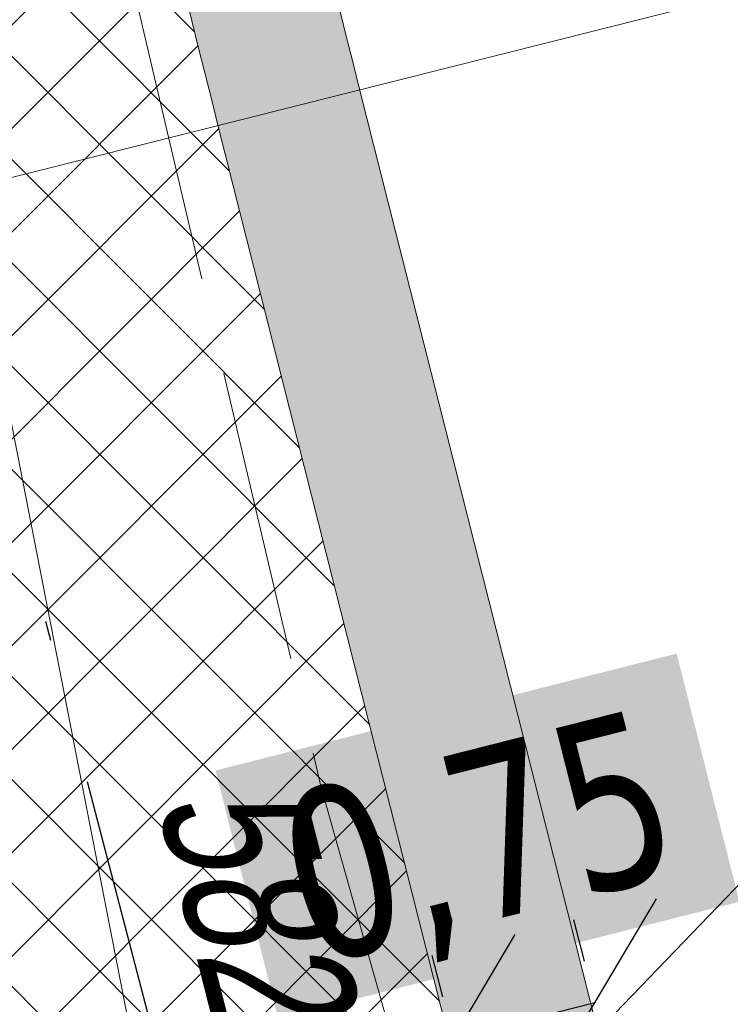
# Model space of a CAD drawing. Header units: metres. Extents: x 7403618 to 7449367, y 5479833 to 5516047.
# Tile 10 of 72: x 7448973.81 to 7448977.46, y 5479898.75 to 5479903.8. Entities that reach past the tile are written whole.
import ezdxf

# ---------------------------------------------------------------- set-up
doc = ezdxf.new("R2010")
doc.units = ezdxf.units.M
doc.header["$MEASUREMENT"] = 0
for name, pattern in [('0.5_0.5', [1, 0.5, -0.5]), ('3_SUWP', [0]), ('DASHDOT', [1, 0.5, -0.25, 0, -0.25]), ('KTJZ01-500', [2, 1.5, -0.5])]:
    doc.linetypes.add(name, pattern=pattern)
doc.layers.get('0').update_dxf_attribs({"linetype": 'CONTINUOUS', "lineweight": 9})
doc.layers.get('Defpoints').update_dxf_attribs({"linetype": 'CONTINUOUS'})
for name, color, linetype, lineweight in [('kilometraż', 251, 'CONTINUOUS', 9), ('KTJZ01', 7, 'CONTINUOUS', 15), ('mdcp', 253, 'CONTINUOUS', 5), ('OSIE', 30, 'DASHDOT', 30), ('RTPW02', 7, 'CONTINUOUS', 15), ('SUWP_L_0', 5, '3_SUWP', 18), ('wodociag_proj', 150, 'CONTINUOUS', 25), ('Wymiary', 5, 'CONTINUOUS', 13)]:
    doc.layers.add(name, color=color, linetype=linetype, lineweight=lineweight)
doc.styles.get("Standard").update_dxf_attribs({"font": 'verdana.ttf', "width": 0.75})
doc.styles.add('Style-WORKING_1250 I 0.20944', font='WORKING_1250.shx', dxfattribs={"oblique": 12})
doc.dimstyles.new('RZUT', dxfattribs={"dimscale": 0.35, "dimtxt": 2.5, "dimasz": 2.5, "dimexe": 1.25, "dimexo": 0.625, "dimgap": 1, "dimtad": 1, "dimzin": 1, "dimtxsty": 'Standard', "dimblk": 'OBLIQUE', "dimcen": 2.5, "dimadec": 0, "dimazin": 0, "dimtfac": 1, "dimtmove": 0, "dimatfit": 3, "dimfxl": 1, "dimtfill": 2, "dimtfillclr": 256, "dimarcsym": 0})
pattern_1 = [(45, (0, 0), (-0.2651650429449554, 0.2651650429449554), []), (135, (0, 0), (-0.2651650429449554, -0.2651650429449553), [])]

# ---------------------------------------------------------------- blocks, each defined once
blk = doc.blocks.new('RTPW02_1')
at = {"linetype": 'ByBlock', "lineweight": -2}
h = blk.add_hatch(color=0, dxfattribs=at)
edge = h.paths.add_edge_path()
edge.add_arc((0, 0), 0.045, 0, 360)
blk = doc.blocks.new('MDCP_borek')
at = {"layer": 'KTJZ01', "color": 252, "linetype": 'KTJZ01-500', "lineweight": 13, "true_color": 0x939598, "flags": 128}
blk.add_lwpolyline([(39.62273959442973, -60.19313309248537), (40.36273959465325, -66.12313309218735), (41.66273959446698, -74.25313309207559), (43.94273959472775, -83.95313309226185), (45.91273959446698, -90.9131330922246), (46.97273959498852, -91.80313309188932), (50.36273959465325, -93.70313309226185), (54.42273959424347, -93.29313309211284), (62.45273959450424, -91.12313309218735), (68.39273959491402, -89.68313309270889), (75.072739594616, -87.96313309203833), (85.85273959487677, -85.12313309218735), (92.52273959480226, -83.30313309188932), (95.38273959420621, -82.47313309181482), (101.572739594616, -80.4931330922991), (108.092739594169, -78.25313309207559), (116.3727395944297, -75.22313309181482), (124.5127395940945, -71.63313309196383), (131.7427395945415, -68.64313309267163), (141.592739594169, -64.19313309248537), (144.0227395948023, -62.90313309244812), (147.1827395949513, -61.28313309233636), (151.2627395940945, -59.06313309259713), (156.7927395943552, -55.92313309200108), (162.092739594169, -52.78313309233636), (168.2427395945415, -48.77313309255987), (176.892739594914, -42.83313309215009), (185.5427395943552, -36.80313309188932), (192.9327395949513, -31.89313309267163), (197.4527395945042, -29.22313309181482), (201.1927395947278, -26.98313309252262)], dxfattribs=at)
blk.add_lwpolyline([(39.62273959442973, -60.19313309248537), (40.36273959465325, -66.12313309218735), (41.66273959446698, -74.25313309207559), (43.94273959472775, -83.95313309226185), (45.91273959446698, -90.9131330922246), (46.97273959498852, -91.80313309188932), (50.36273959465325, -93.70313309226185), (54.42273959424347, -93.29313309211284), (62.45273959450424, -91.12313309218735), (68.39273959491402, -89.68313309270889), (75.072739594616, -87.96313309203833), (85.85273959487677, -85.12313309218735), (92.52273959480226, -83.30313309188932), (95.38273959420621, -82.47313309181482), (101.572739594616, -80.4931330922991), (108.092739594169, -78.25313309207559), (116.3727395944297, -75.22313309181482), (124.5127395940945, -71.63313309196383), (131.7427395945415, -68.64313309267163), (141.592739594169, -64.19313309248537), (144.0227395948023, -62.90313309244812), (147.1827395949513, -61.28313309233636), (151.2627395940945, -59.06313309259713), (156.7927395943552, -55.92313309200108), (162.092739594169, -52.78313309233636), (168.2427395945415, -48.77313309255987), (176.892739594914, -42.83313309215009), (185.5427395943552, -36.80313309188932), (192.9327395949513, -31.89313309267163), (197.4527395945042, -29.22313309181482), (201.1927395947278, -26.98313309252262)], dxfattribs=at)
at = {"layer": 'SUWP_L_0', "linetype": 'Continuous', "lineweight": 13}
blk.add_line((41.19273959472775, -76.15313309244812), (43.20273959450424, -86.43313309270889), dxfattribs=at)
blk.add_line((41.19273959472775, -76.15313309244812), (43.20273959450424, -86.43313309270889), dxfattribs=at)
at = {"layer": 'RTPW02', "color": 252, "linetype": 'Continuous', "lineweight": 13, "true_color": 0x939598}
blk.add_blockref('RTPW02_1', (43.94273959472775, -83.95313309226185), dxfattribs=at)
blk.add_blockref('RTPW02_1', (43.94273959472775, -83.95313309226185), dxfattribs=at)
at = {"layer": 'RTPW02', "color": 252, "linetype": 'Continuous', "lineweight": 13, "true_color": 0x939598, "style": 'Style-WORKING_1250 I 0.20944', "oblique": 12, "width": 0.725}
blk.add_text('582.76', height=0.75, rotation=284.3035494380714, dxfattribs=at).set_placement((43.09783280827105, -84.02245810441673))
blk.add_text('582.76', height=0.75, rotation=284.3035494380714, dxfattribs=at).set_placement((43.09783280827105, -84.02245810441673))
blk = doc.blocks.new('_Oblique')
at = {"color": 0, "linetype": 'ByBlock', "lineweight": -2}
blk.add_line((-0.5, -0.5), (0.5, 0.5), dxfattribs=at)
blk = doc.blocks.new('*D48')
at = {"layer": 'Defpoints', "color": 0, "transparency": 16777216}
for p in [(7448976.766644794, 5479898.761221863), (7448976.766644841, 5479898.761221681), (7448976.039576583, 5479898.577180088)]:
    blk.add_point(p, dxfattribs=at)
at = {"layer": 'Wymiary', "color": 0, "lineweight": -2, "transparency": 16777216}
for p, q in [((7448976.712966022, 5479898.973283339), (7448976.659287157, 5479899.18534518)), ((7448975.985897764, 5479898.789241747), (7448975.932218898, 5479899.001303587)), ((7448976.039576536, 5479898.57718027), (7448976.766644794, 5479898.761221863))]:
    blk.add_line(p, q, dxfattribs=at)
at = {"layer": 'Wymiary', "color": 0, "lineweight": -2, "transparency": 16777216, "xscale": 0.875, "yscale": 0.875, "zscale": 0.875}
for p, rotation in [((7448976.766644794, 5479898.761221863), 14.2048168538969), ((7448976.039576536, 5479898.57718027), 194.2048168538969)]:
    blk.add_blockref('_Oblique', p, dxfattribs=dict(at, rotation=rotation))
at = {"layer": 'Wymiary', "color": 0, "transparency": 16777216, "insert": (7448976.18102672, 5479899.546558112), "char_height": 0.875, "attachment_point": 5, "rotation": 14.204816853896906, "bg_fill": 1, "box_fill_scale": 1.25, "bg_fill_color": 256, "bg_fill_true_color": 16448250, "bg_fill_transparency": 0}
blk.add_mtext('0,75', dxfattribs=at)

msp = doc.modelspace()

# ---------------------------------------------------------------- hatches: boundary and pattern name
at = {"true_color": 0xf26722, "transparency": 33554597}
h = msp.add_hatch(dxfattribs=at)
h.set_pattern_fill('ANSI37', color=30, scale=3)
h.set_pattern_definition(pattern_1)
edge = h.paths.add_edge_path()
edge.add_arc((7448963.940824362, 5480132.365343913), 242.5000375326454, 304.1261980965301, 304.5532540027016)
edge.add_line((7449101.480051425, 5479932.642462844), (7449105.952373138, 5479935.722328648))
edge.add_line((7449105.952373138, 5479935.722328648), (7449113.157132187, 5479940.683768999))
edge.add_line((7449113.157132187, 5479940.683768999), (7449113.287449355, 5479940.773631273))
edge.add_arc((7449185.601831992, 5479835.764782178), 127.4999149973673, 114.49688176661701, 124.55325567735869, ccw=False)
edge.add_arc((7449136.46357333, 5479943.596417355), 9.000000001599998, 11.986846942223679, 114.47580315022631, ccw=False)
edge.add_arc((7449048.761343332, 5479928.374101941), 98.00778045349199, 10.04311602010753, 21.91673949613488)
edge.add_line((7449139.68583123, 5479964.956372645), (7449139.261919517, 5479965.675018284))
edge.add_arc((7449132.331157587, 5479964.692908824), 6.999999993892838, -34.024955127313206, 8.06528452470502, ccw=False)
edge.add_arc((7449132.331157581, 5479964.692908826), 7.000000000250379, 292.5956827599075, 325.97504488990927, ccw=False)
edge.add_line((7449135.020737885, 5479958.230234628), (7449134.691964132, 5479958.093900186))
edge.add_arc((7449185.601877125, 5479835.764710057), 132.4999999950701, 112.5956828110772, 124.5532540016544)
edge.add_line((7449110.451589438, 5479944.891628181), (7449098.64419138, 5479936.760459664))
edge.add_arc((7448963.940845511, 5480132.365312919), 237.5000000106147, 302.90328795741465, 304.5532540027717, ccw=False)
edge.add_line((7449092.95622043, 5479932.96299839), (7449087.576032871, 5479929.566326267))
edge.add_line((7449087.576032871, 5479929.566326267), (7449087.407217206, 5479929.446884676))
edge.add_arc((7449019.272443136, 5480045.857529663), 134.884341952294, 299.91552251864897, 300.340300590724, ccw=False)
edge.add_line((7449086.542310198, 5479928.944952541), (7449085.730183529, 5479928.469243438))
edge.add_line((7449085.730183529, 5479928.469243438), (7449084.870686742, 5479927.95830838))
edge.add_arc((7448963.940845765, 5480132.365312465), 237.4999994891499, 298.3133183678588, 300.60911080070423, ccw=False)
edge.add_arc((7448968.112777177, 5480124.354762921), 228.4690927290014, 296.67637348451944, 298.3450460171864, ccw=False)
edge.add_arc((7448963.940847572, 5480132.365308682), 237.4999952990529, 294.4781839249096, 296.70810114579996, ccw=False)
edge.add_line((7449062.348194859, 5479916.212025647), (7449062.343222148, 5479916.213892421))
edge.add_arc((7448969.571637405, 5480119.182714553), 223.1656552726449, 292.65404222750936, 294.5638643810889, ccw=False)
edge.add_line((7449055.527446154, 5479913.234884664), (7449054.431496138, 5479912.780039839))
edge.add_arc((7449067.390322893, 5479878.716682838), 36.44507485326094, 110.8284690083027, 113.5457394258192)
edge.add_line((7449052.831206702, 5479912.127393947), (7449052.831217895, 5479912.1273673))
edge.add_line((7449052.831217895, 5479912.1273673), (7449051.895513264, 5479911.7520168))
edge.add_line((7449051.895513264, 5479911.7520168), (7449050.962452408, 5479911.382304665))
edge.add_arc((7448963.940845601, 5480132.365312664), 237.4999997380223, 284.7156754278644, 291.4941831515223, ccw=False)
edge.add_arc((7448717.710011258, 5481097.568519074), 1233.61110819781, 284.06401995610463, 284.38919123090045, ccw=False)
edge.add_line((7449017.484804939, 5479900.935141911), (7448999.675287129, 5479896.454292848))
edge.add_line((7448999.675287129, 5479896.454292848), (7448992.95259713, 5479894.762873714))
edge.add_line((7448992.95259713, 5479894.762873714), (7448988.651001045, 5479893.680598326))
edge.add_line((7448988.651001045, 5479893.680598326), (7448982.780817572, 5479892.203668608))
edge.add_arc((7448981.56084552, 5479897.052551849), 5.000000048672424, 274.01016099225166, 284.1224141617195, ccw=False)
edge.add_arc((7448981.560845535, 5479897.052551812), 5.000000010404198, 195.6051275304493, 274.01016085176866, ccw=False)
edge.add_line((7448976.745153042, 5479895.707521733), (7448973.835431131, 5479894.970989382))
edge.add_line((7448973.835431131, 5479894.970989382), (7448974.778599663, 5479891.244940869))
edge.add_line((7448974.778599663, 5479891.244940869), (7448976.619016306, 5479883.974255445))
edge.add_line((7448976.619016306, 5479883.974255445), (7448977.517036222, 5479880.426569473))
edge.add_line((7448977.517036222, 5479880.426569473), (7448980.887190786, 5479880.346057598))
edge.add_arc((7448988.887182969, 5479880.334872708), 8.000000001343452, 104.1224141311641, 179.9198940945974, ccw=False)
edge.add_line((7448986.935227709, 5479888.093085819), (7448989.319759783, 5479888.693030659))
edge.add_line((7448989.319759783, 5479888.693030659), (7448996.108326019, 5479890.400913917))
edge.add_line((7448996.108326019, 5479890.400913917), (7449012.290843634, 5479894.472522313))
edge.add_line((7449012.290843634, 5479894.472522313), (7449023.109489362, 5479897.194478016))
edge.add_arc((7448963.940845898, 5480132.365311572), 242.4999986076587, 284.1224141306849, 287.038632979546)
edge.add_arc((7448963.940846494, 5480132.365309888), 242.4999968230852, 287.0386329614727, 288.4359613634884)
edge.add_arc((7448963.940845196, 5480132.365313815), 242.5000009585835, 288.4359613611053, 291.6027973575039)
edge.add_arc((7448963.940845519, 5480132.36531293), 242.5000000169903, 291.6027973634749, 294.2007081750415)
edge.add_arc((7448963.940844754, 5480132.36531454), 242.5000017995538, 294.2007081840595, 295.6425719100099)
edge.add_arc((7448963.9408455, 5480132.365312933), 242.5000000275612, 295.6425719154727, 296.2927156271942)
edge.add_arc((7448963.940847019, 5480132.365310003), 242.499996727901, 296.2927156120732, 298.1016353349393)
edge.add_arc((7448963.940845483, 5480132.365312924), 242.5000000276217, 298.1016353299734, 299.9233017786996)
edge.add_arc((7448963.940846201, 5480132.365311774), 242.4999986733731, 299.9233017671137, 301.4372489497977)
edge.add_arc((7448963.94084553, 5480132.365312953), 242.5000000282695, 301.4372489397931, 304.1261980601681)
at = {"true_color": 0x991b1e, "transparency": 33554597}
h = msp.add_hatch(dxfattribs=at)
h.set_pattern_fill('GRAVEL', color=244)
h.set_pattern_definition([(228.012787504, (0.72, 1), (-8.000000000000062, -9.000000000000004), [0.134536, -13.3190880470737]), (184.969740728, (0.63, 0.9), (11.99999999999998, 1.000000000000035), [0.230868, -22.85592476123]), (132.510447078, (0.4, 0.88), (10.00000000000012, -10.99999999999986), [0.162788, -16.1160325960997]), (267.273689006, (0.01, 0.63), (1.000000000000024, 20.00000000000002), [0.210238, -20.813558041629]), (292.833654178, (0, 0.42), (-4.999999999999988, 12.00000000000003), [0.206155, -20.4093731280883]), (357.273689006, (0.08, 0.23), (-20.00000000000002, 1.000000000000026), [0.210238, -20.813558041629]), (37.6942404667, (0.29, 0.22), (-13, -9.999999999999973), [0.278029, -27.524848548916]), (72.2553283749, (0.51, 0.39), (7.000000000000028, 22), [0.2624879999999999, -25.98632149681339]), (121.429565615, (0.59, 0.64), (-8.00000000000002, 12.99999999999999), [0.21095, -20.884073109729]), (175.236358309, (0.48, 0.82), (10.99999999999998, -1.000000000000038), [0.240832, -11.8007625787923]), (222.397437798, (0.24, 0.84), (-11.99999999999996, -10.99999999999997), [0.311448, -30.8333750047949]), (138.814074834, (1, 0.62), (-7.000000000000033, 6), [0.106301, -10.5238448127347]), (171.46923439, (0.92, 0.69), (13, -1.999999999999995), [0.202237, -20.021511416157]), (225, (0.72, 0.72), (-1.110223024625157e-16, -0.9999999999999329), [0.141421, -1.2727925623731]), (203.198590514, (0.65, 0.84), (4.999999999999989, 1.999999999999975), [0.076158, -7.5396151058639]), (291.801409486, (0.58, 0.81), (-0.9999999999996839, 3.000000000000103), [0.107703, -5.2774618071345]), (30.96375653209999, (0.62, 0.71), (3.000000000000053, 1.99999999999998), [0.174929, -5.656022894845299]), (161.565051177, (0.77, 0.8), (2.000000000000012, -0.9999999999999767), [0.126491, -3.035786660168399]), (16.389540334, (0, 0.81), (9.999999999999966, 3.000000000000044), [0.1772, -17.5428451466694]), (70.3461759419, (0.17, 0.86), (-4.00000000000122, -11.0000000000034), [0.148661, -14.717407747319]), (293.198590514, (0.77, 1), (-1.99999999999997, 4.999999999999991), [0.152315, -7.4634581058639]), (343.610459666, (0.83, 0.86), (-9.999999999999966, 3.000000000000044), [0.1772, -17.54284514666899]), (339.44395478, (0, 0.19), (-5.000000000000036, 2.000000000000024), [0.17088, -8.373123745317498]), (294.775140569, (0.16, 0.13), (-5.000000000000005, 11), [0.143178, -14.174643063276]), (66.8014094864, (0.78, 0), (1.999999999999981, 4.99999999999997), [0.152315, -7.4634581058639]), (17.3540246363, (0.84, 0.14), (-12.99999999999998, -3.999999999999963), [0.167631, -16.59542361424]), (69.44395478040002, (0.29, 0), (-2.000000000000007, -4.999999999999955), [0.08543999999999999, -8.458563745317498]), (101.309932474, (0.72, 0), (-0.9999999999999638, 4.000000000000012), [0.05099, -5.0480295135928]), (165.963756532, (0.71, 0.05), (2.999999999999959, -1.000000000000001), [0.206155, -3.9169506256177]), (186.009005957, (0.51, 0.1), (10.00000000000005, 0.9999999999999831), [0.19105, -18.9139231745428]), (303.690067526, (0.62, 0.62), (-0.9999999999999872, 1.999999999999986), [0.144222, -3.461329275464]), (353.157226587, (0.7, 0.5), (17.00000000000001, -2.000000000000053), [0.251794, -24.9275626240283]), (60.9453959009, (0.95, 0.47), (-3.999999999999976, -6.999999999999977), [0.102956, -10.192674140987]), (90, (1, 0.56), (-0.9999999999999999, 1), [0.06, -0.94]), (120.256437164, (0.49, 0.13), (4.000000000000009, -7.000000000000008), [0.138924, -13.7535199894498]), (48.01278750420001, (0.42, 0.25), (8, 8.999999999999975), [0.269072, -13.1845520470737]), (0, (0.6, 0.45), (1, 1), [0.26, -0.74]), (325.3048464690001, (0.86, 0.45), (10.00000000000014, -6.999999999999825), [0.158114, -15.653274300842]), (254.054604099, (0.99, 0.36), (-1.000000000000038, -4.000000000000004), [0.145602, -7.1345078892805]), (207.645975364, (0.95, 0.22), (-18.99999999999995, -10.00000000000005), [0.237065, -23.4694741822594]), (175.42607874, (0.74, 0.11), (-12.99999999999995, 1.000000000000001), [0.250799, -24.8290734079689])])
edge = h.paths.add_edge_path()
edge.add_line((7449134.691964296, 5479958.093900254), (7449134.439006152, 5479958.800977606))
edge.add_arc((7449185.601877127, 5479835.764710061), 133.2499999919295, 112.5792845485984, 124.5532539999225)
edge.add_line((7449110.026210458, 5479945.509327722), (7449098.218812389, 5479937.378159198))
edge.add_arc((7448963.94084552, 5480132.365312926), 236.7500000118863, 302.6563567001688, 304.55325399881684, ccw=False)
edge.add_line((7449091.690948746, 5479933.040267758), (7449092.95622043, 5479932.96299839))
edge.add_arc((7448963.940845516, 5480132.365312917), 237.5000000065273, 302.9032879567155, 304.5532539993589)
edge.add_line((7449098.64419137, 5479936.760459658), (7449110.451589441, 5479944.891628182))
edge.add_arc((7449185.601877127, 5479835.764710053), 132.499999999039, 112.59568273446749, 124.5532539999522, ccw=False)
edge = h.paths.add_edge_path()
edge.add_arc((7448963.940845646, 5480132.365312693), 236.7499997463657, 301.32275353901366, 301.48087624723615, ccw=False)
edge.add_line((7449087.017321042, 5479930.12104557), (7449087.407217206, 5479929.446884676))
edge.add_line((7449087.407217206, 5479929.446884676), (7449087.521494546, 5479929.527738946))
edge.add_line((7449087.521494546, 5479929.527738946), (7449087.57499766, 5479930.461477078))
edge = h.paths.add_edge_path()
edge.add_line((7449086.542310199, 5479928.944952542), (7449086.161797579, 5479929.602886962))
edge.add_arc((7448963.940845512, 5480132.365312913), 236.7500000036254, 298.1204522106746, 301.08069427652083, ccw=False)
edge.add_line((7449075.527449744, 5479923.561595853), (7449076.585398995, 5479923.278119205))
edge.add_arc((7448963.940845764, 5480132.365312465), 237.4999994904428, 298.3133179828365, 300.6091108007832)
edge.add_line((7449084.870686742, 5479927.95830838), (7449085.730183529, 5479928.469243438))
edge.add_line((7449085.730183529, 5479928.469243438), (7449086.542310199, 5479928.944952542))
edge = h.paths.add_edge_path()
edge.add_arc((7448963.940847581, 5480132.365308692), 236.7499953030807, 294.2967346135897, 296.8688429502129, ccw=False)
edge.add_line((7449061.354572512, 5479916.585035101), (7449062.348194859, 5479916.212025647))
edge.add_arc((7448963.940847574, 5480132.365308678), 237.4999952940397, 294.4781839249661, 296.7081011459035)
edge.add_line((7449070.68410644, 5479920.204698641), (7449070.939934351, 5479921.174031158))
edge = h.paths.add_edge_path()
edge.add_line((7449055.90628135, 5479914.204136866), (7449054.154296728, 5479913.477022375))
edge.add_arc((7449067.390322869, 5479878.71668284), 37.19507484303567, 110.8458095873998, 111.9899288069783)
edge.add_line((7449053.462864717, 5479913.205804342), (7449053.75334256, 5479912.514260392))
edge.add_arc((7449067.390322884, 5479878.716682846), 36.44507484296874, 110.82846899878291, 111.97357685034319, ccw=False)
edge.add_line((7449054.431496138, 5479912.780039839), (7449055.527446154, 5479913.234884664))
edge.add_line((7449055.527446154, 5479913.234884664), (7449055.90628135, 5479914.204136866))
edge = h.paths.add_edge_path()
edge.add_line((7449050.962452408, 5479911.382304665), (7449051.895513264, 5479911.7520168))
edge.add_line((7449051.895513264, 5479911.7520168), (7449052.830307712, 5479912.127002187))
edge.add_line((7449052.830307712, 5479912.127002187), (7449052.540738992, 5479912.81891377))
edge.add_arc((7448963.940845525, 5480132.365312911), 236.7499999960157, 284.52356249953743, 291.9769757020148, ccw=False)
edge.add_line((7449023.312567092, 5479903.180755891), (7449024.271205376, 5479902.655718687))
edge.add_arc((7448963.940845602, 5480132.365312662), 237.4999997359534, 284.7156754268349, 291.4941831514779)
h.paths.add_polyline_path([(7448993.473135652, 5479895.667214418), (7448987.74067276, 5479894.224935), (7448988.651001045, 5479893.680598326), (7448992.95259713, 5479894.762873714)])
edge = h.paths.add_edge_path()
edge.add_arc((7448981.560845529, 5479897.052551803), 5.000000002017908, 194.2048168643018, 274.010160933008)
edge.add_line((7448981.910512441, 5479892.064793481), (7448982.423784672, 5479892.887213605))
edge.add_arc((7448981.566794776, 5479897.056888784), 4.256832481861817, 194.2417570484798, 281.6142198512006, ccw=False)
edge.add_line((7448977.440790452, 5479896.009649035), (7448975.558685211, 5479903.445027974))
edge.add_arc((7449070.319951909, 5479927.431791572), 97.74999997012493, 183.9464698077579, 194.2048168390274, ccw=False)
edge.add_line((7448972.801738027, 5479920.704202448), (7448972.026841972, 5479931.936529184))
edge.add_line((7448972.026841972, 5479931.936529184), (7448971.465386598, 5479934.273184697))
edge.add_line((7448971.465386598, 5479934.273184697), (7448971.117100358, 5479934.226187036))
edge.add_line((7448971.117100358, 5479934.226187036), (7448972.053516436, 5479920.652584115))
edge.add_arc((7449070.319951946, 5479927.431791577), 98.50000000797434, 183.9464698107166, 194.204816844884)
edge.add_line((7448974.831616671, 5479903.260986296), (7448976.71372191, 5479895.825607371))
h.paths.add_polyline_path([(7448998.765053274, 5479896.99865328), (7448999.675287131, 5479896.454292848), (7449017.484804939, 5479900.935141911), (7449017.976070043, 5479901.832117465)])
at = {"true_color": 0xcd2027, "transparency": 33554597}
h = msp.add_hatch(dxfattribs=at)
h.set_pattern_fill('ANSI37', color=242, scale=3)
h.set_pattern_definition(pattern_1)
edge = h.paths.add_edge_path()
edge.add_arc((7448967.63972726, 5479932.318543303), 0.4999999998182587, -129.0980800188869, 0.4869068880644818, ccw=False)
edge.add_line((7448967.324402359, 5479931.930509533), (7448962.107361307, 5479936.169993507))
edge.add_line((7448962.107361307, 5479936.169993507), (7448960.081977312, 5479933.950222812))
edge.add_line((7448960.081977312, 5479933.950222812), (7448966.921501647, 5479928.392272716))
edge.add_arc((7448963.76825264, 5479924.511935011), 5.000000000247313, 5.49636421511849, 50.901920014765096, ccw=False)
edge.add_line((7448968.745264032, 5479924.990847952), (7448968.139709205, 5479932.322792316))
h.paths.add_polyline_path([(7449085.863935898, 5479937.863468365), (7449083.319260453, 5479936.179222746), (7449087.625857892, 5479931.349091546), (7449087.578700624, 5479930.526101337), (7449087.521494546, 5479929.527738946), (7449087.576032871, 5479929.566326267), (7449092.95622043, 5479932.96299839), (7449090.046513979, 5479933.140692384)])
h.paths.add_polyline_path([(7448997.249406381, 5479897.905077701), (7448996.307563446, 5479901.649673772), (7448993.392436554, 5479900.940326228), (7448994.34002895, 5479897.173283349), (7448992.95259713, 5479894.762873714), (7448999.67528713, 5479896.454292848)])
edge = h.paths.add_edge_path()
edge.add_line((7449020.615140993, 5479907.540467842), (7449017.696371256, 5479906.833126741))
edge.add_line((7449017.696371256, 5479906.833126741), (7449018.756652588, 5479903.257342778))
edge.add_line((7449018.756652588, 5479903.257342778), (7449017.484804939, 5479900.935141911))
edge.add_arc((7448717.710024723, 5481097.568465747), 1233.611053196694, 284.0640199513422, 284.3891912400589)
edge.add_line((7449024.271205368, 5479902.655718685), (7449021.63620227, 5479904.098885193))
edge.add_line((7449021.63620227, 5479904.098885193), (7449020.615140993, 5479907.540467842))
edge = h.paths.add_edge_path()
edge.add_line((7449057.779776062, 5479921.55615743), (7449054.66628427, 5479919.944588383))
edge.add_line((7449054.66628427, 5479919.944588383), (7449056.518364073, 5479915.77015431))
edge.add_line((7449056.518364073, 5479915.77015431), (7449055.527446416, 5479913.234884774))
edge.add_arc((7448963.89828941, 5480132.46280431), 237.6063616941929, 292.6831224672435, 294.4805363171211)
edge.add_line((7449062.35858776, 5479916.216757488), (7449059.712282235, 5479917.201556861))
edge.add_line((7449059.712282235, 5479917.201556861), (7449057.779776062, 5479921.55615743))
edge = h.paths.add_edge_path()
edge.add_line((7449071.350475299, 5479928.396275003), (7449068.724640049, 5479926.950945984))
edge.add_line((7449068.724640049, 5479926.950945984), (7449071.290106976, 5479922.500836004))
edge.add_line((7449071.290106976, 5479922.500836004), (7449070.684106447, 5479920.204698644))
edge.add_arc((7448951.545316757, 5480156.16603914), 264.3327550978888, 296.7895794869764, 298.23183963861)
edge.add_line((7449076.585398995, 5479923.278119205), (7449073.888183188, 5479924.000836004))
edge.add_line((7449073.888183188, 5479924.000836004), (7449071.350475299, 5479928.396275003))
edge = h.paths.add_edge_path()
edge.add_line((7448982.78081757, 5479892.203668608), (7448988.651001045, 5479893.680598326))
edge.add_line((7448988.651001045, 5479893.680598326), (7448986.223458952, 5479895.132162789))
edge.add_line((7448986.223458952, 5479895.132162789), (7448985.251988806, 5479898.984672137))
edge.add_line((7448985.251988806, 5479898.984672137), (7448982.327670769, 5479898.315249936))
edge.add_line((7448982.327670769, 5479898.315249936), (7448983.314129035, 5479894.400179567))
edge.add_line((7448983.314129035, 5479894.400179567), (7448981.91051244, 5479892.064793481))
edge.add_arc((7448981.560845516, 5479897.05255183), 5.000000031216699, 274.0101610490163, 284.1224142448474)
at = {"layer": 'Wymiary', "true_color": 0xf8991e, "transparency": 33554597}
h = msp.add_hatch(dxfattribs=at)
h.set_pattern_fill('ANSI37', color=30, scale=3)
h.set_pattern_definition(pattern_1)
edge = h.paths.add_edge_path()
edge.add_line((7448972.053516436, 5479920.652584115), (7448971.122509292, 5479934.147783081))
edge.add_line((7448971.122509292, 5479934.147783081), (7448969.627403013, 5479934.025167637))
edge.add_line((7448969.627403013, 5479934.025167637), (7448968.126962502, 5479933.822698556))
edge.add_line((7448968.126962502, 5479933.822698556), (7448968.139709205, 5479932.322792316))
edge.add_line((7448968.139709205, 5479932.322792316), (7448968.745264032, 5479924.990847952))
edge.add_arc((7448963.768252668, 5479924.511935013), 4.999999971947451, 3.946469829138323, 5.4963642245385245, ccw=False)
edge.add_line((7448968.756396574, 5479924.856057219), (7448969.060630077, 5479920.446110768))
edge.add_arc((7449070.31995193, 5479927.431791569), 101.4999999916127, 183.9464698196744, 193.1182385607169)
edge.add_arc((7449070.319980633, 5479927.431798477), 101.5000295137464, 193.1182386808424, 193.7265862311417)
edge.add_line((7448971.718881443, 5479903.346964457), (7448972.863468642, 5479898.817406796))
edge.add_line((7448972.863468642, 5479898.817406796), (7448973.835431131, 5479894.970989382))
edge.add_line((7448973.835431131, 5479894.970989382), (7448976.743705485, 5479895.707155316))
edge.add_line((7448976.743705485, 5479895.707155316), (7448974.831616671, 5479903.260986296))
edge.add_arc((7449070.319951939, 5479927.431791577), 98.5000000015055, 183.9464698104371, 194.2048168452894, ccw=False)
edge = h.paths.add_edge_path()
edge.add_arc((7448992.633860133, 5479880.831194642), 11.7566831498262, 182.3649697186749, 192.9610841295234)
edge.add_line((7448981.176706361, 5479878.194297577), (7448983.160812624, 5479870.355956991))
edge.add_line((7448983.160812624, 5479870.355956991), (7448980.411505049, 5479869.587400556))
edge.add_line((7448980.411505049, 5479869.587400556), (7448978.816081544, 5479875.294606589))
edge.add_line((7448978.816081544, 5479875.294606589), (7448977.953676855, 5479878.701592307))
edge.add_line((7448977.953676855, 5479878.701592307), (7448977.517036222, 5479880.426569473))
edge.add_line((7448977.517036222, 5479880.426569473), (7448980.887190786, 5479880.346057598))
edge = h.paths.add_edge_path()
edge.add_line((7448981.176706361, 5479878.194297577), (7448981.131785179, 5479878.37176162))
edge.add_arc((7448988.887183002, 5479880.334872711), 8.00000003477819, 179.9624641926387, 194.2048167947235, ccw=False)
edge.add_arc((7448992.633550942, 5479880.832538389), 11.75668330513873, 182.4005165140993, 192.9678039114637)

# ---------------------------------------------------------------- linework, layer by layer
for points in [[(7448971.865321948, 5479934.277805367), (7448972.801738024, 5479920.704202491, 0.04479039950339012), (7448975.558685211, 5479903.445027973), (7448977.440790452, 5479896.009649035, 0.4017360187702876), (7448982.426558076, 5479892.891657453, 0.3630086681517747)], [(7448971.117100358, 5479934.226187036), (7448972.053516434, 5479920.65258416, 0.04479039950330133), (7448974.831616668, 5479903.260986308), (7448976.71372191, 5479895.825607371, 0.3630086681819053), (7448981.910512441, 5479892.064793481, 0.3630086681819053)]]:
    msp.add_lwpolyline(points, format="xyb")
at = {"layer": 'OSIE', "ltscale": 3}
msp.add_lwpolyline([(7448969.627403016, 5479934.025167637), (7448970.557073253, 5479920.549347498, 0.04479039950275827), (7448973.377479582, 5479902.892902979), (7448977.20879373, 5479888.225561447)], format="xyb", dxfattribs=at)
at = {"layer": 'wodociag_proj', "linetype": '0.5_0.5', "ltscale": 5}
msp.add_circle((7448975.663640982, 5479907.872182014), 75, dxfattribs=at)

# ---------------------------------------------------------------- block references
at = {"layer": 'mdcp'}
msp.add_blockref('MDCP_borek', (7448931.417260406, 5479983.823133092), dxfattribs=at)

# ---------------------------------------------------------------- dimensions: what is measured, and where the dimension line sits
at = {"layer": 'Wymiary'}
dim = msp.add_linear_dim(base=(7448976.766644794, 5479898.761221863), p1=(7448976.039576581, 5479898.577180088), p2=(7448976.766644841, 5479898.761221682), angle=14.20481692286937, dimstyle='RZUT', dxfattribs=at)
dim.commit()
dim.dimension.update_dxf_attribs({"geometry": '*D48', "text_midpoint": (7448976.403110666, 5479898.669201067), "dimtype": 161})

# ---------------------------------------------------------------- next in the draw order: texts
at = {"layer": 'kilometraż', "ltscale": 20, "insert": (7448978.572563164, 5479919.194499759), "char_height": 1, "attachment_point": 1, "rotation": 282.4317181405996, "bg_fill": 3, "box_fill_scale": 1.2, "bg_fill_color": 256, "bg_fill_transparency": 0}
msp.add_mtext_dynamic_manual_height_columns('\\pxql,t2;koniec zakresu przebudowy drogi gminnej odc. A-B hm 1+80,67', width=18.20258203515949, gutter_width=3.124999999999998, heights=[0], dxfattribs=at)

# ---------------------------------------------------------------- next in the draw order: linework, layer by layer
at = {"layer": 'kilometraż'}
for points in [[(7448977.093871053, 5479919.048642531), (7448977.093871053, 5479919.048642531), (7448980.688855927, 5479902.669334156), (7448974.982865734, 5479896.747036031), (7448977.209359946, 5479888.223441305)], [(7448973.377479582, 5479902.892902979), (7448992.554055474, 5479907.7157544)]]:
    msp.add_lwpolyline(points, dxfattribs=at)

doc.saveas('drawing.dxf')
